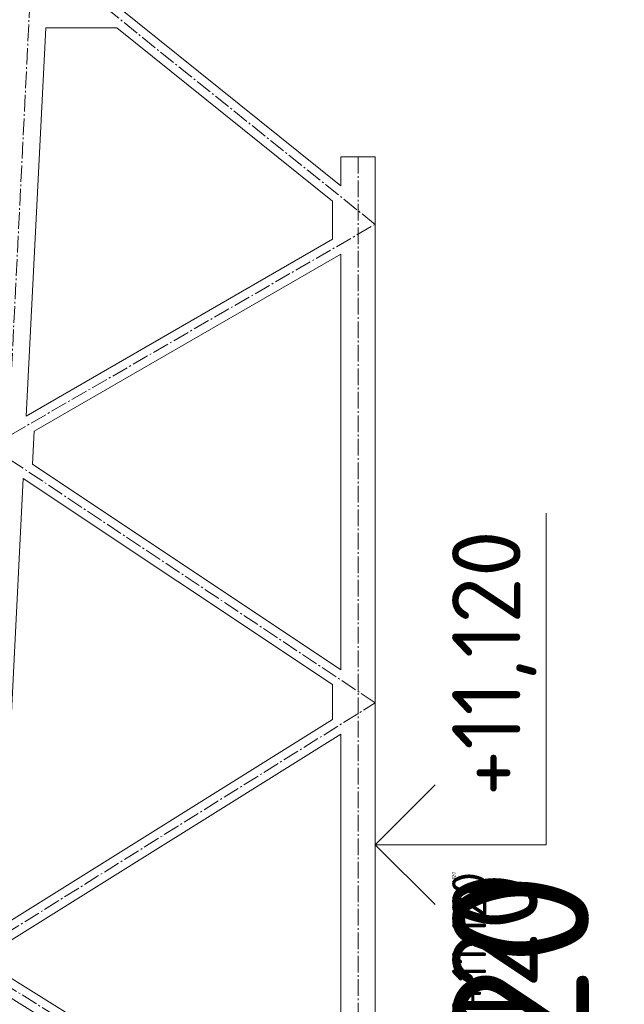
# Model space of a CAD drawing. Header units: millimetres. Extents: x -15830 to 4680139, y -28864 to 2281735.
# Tile 121 of 256: x 119794 to 123331, y 169319 to 175081. Entities that reach past the tile are written whole.
import ezdxf
from ezdxf import colors
from ezdxf.entities.mleader import LeaderData, LeaderLine
from ezdxf.enums import TextEntityAlignment as Align
from ezdxf.math import Vec2, Vec3

# ---------------------------------------------------------------- set-up
doc = ezdxf.new("R2010")
doc.units = ezdxf.units.MM
doc.linetypes.add('AM_DIN_G_W050', pattern=[13.75, 9.75, -1.5, 1, -1.5])
for name, color, linetype in [('0 @ 1', 7, 'Continuous'), ('0 @ 10', 7, 'Continuous'), ('0 @ 100', 7, 'Continuous'), ('0 @ 200', 7, 'Continuous'), ('0 @ 250 (1)', 7, 'Continuous'), ('0 @ 250 (2)', 7, 'Continuous'), ('0 @ 400', 7, 'Continuous'), ('NWT_UT_ZARIZENI', 4, 'Continuous')]:
    doc.layers.add(name, color=color, linetype=linetype)
for name, color, linetype, lineweight in [('A99_N_koty-200-vysk', 6, 'Continuous', 9), ('A99_N_txt-popis-50', 240, 'Continuous', 9), ('A99_N_txt-popis-50 @ 200', 240, 'Continuous', 9), ('A99_S_kce-pohl', 7, 'Continuous', 5)]:
    doc.layers.add(name, color=color, linetype=linetype, lineweight=lineweight)
doc.styles.add('A99_kota', font='isocpeur.ttf', dxfattribs={"height": 2})
doc.styles.add('A99_popis', font='isocpeur.ttf')

# ---------------------------------------------------------------- blocks, each defined once
blk = doc.blocks.new('*U32')
at = {"color": 0, "linetype": 'ByBlock', "lineweight": -2}
blk.add_line((-3, 0), (7, 0), dxfattribs=at)
for points in [[(-1.75, -1.75), (0, 0), (1.75, -1.75)], [(0, 0), (0, -5), (0, -5), (9.7, -5)]]:
    blk.add_lwpolyline(points, dxfattribs=at)
at = {"color": 0, "linetype": 'ByBlock', "lineweight": -2, "style": 'A99_kota'}
for tag, p in [('VYSKA', (9.2, -2.25)), ('POPIS', (9.2, -5.5))]:
    blk.add_attdef(tag, text='', height=2, dxfattribs=at).set_placement(p, align=Align.TOP_RIGHT)
blk = doc.blocks.new('*U737')
at = {"layer": 'A99_N_koty-200-vysk', "lineweight": 5}
ref = blk.add_blockref('*U32', (121874, 170253.3), dxfattribs=dict(at, xscale=200, yscale=200, zscale=200, rotation=90.00000000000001))
ref.add_attrib('VYSKA', '+11,120', dxfattribs={"layer": '0 @ 200', "color": 0, "linetype": 'ByBlock', "lineweight": -2, "height": 400, "rotation": 90, "style": 'A99_kota'}).set_placement((122324, 172093.3), align=Align.TOP_RIGHT)
ref = blk.add_blockref('*U32', (121874, 170253.3), dxfattribs=dict(at, xscale=200, yscale=200, zscale=200, rotation=90.00000000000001))
ref.add_attrib('VYSKA', '+11,120', dxfattribs={"layer": '0 @ 100', "color": 0, "linetype": 'ByBlock', "lineweight": -2, "height": 200, "rotation": 90, "style": 'A99_kota'}).set_placement((122324, 170093.3), align=Align.TOP_RIGHT)
ref = blk.add_blockref('*U32', (121874, 170253.3), dxfattribs=dict(at, xscale=200, yscale=200, zscale=200, rotation=90.00000000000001))
ref.add_attrib('VYSKA', '+11,120', dxfattribs={"layer": '0 @ 1', "color": 0, "linetype": 'ByBlock', "lineweight": -2, "height": 2, "rotation": 90, "style": 'A99_kota'}).set_placement((122324, 170093.3), align=Align.TOP_RIGHT)
ref = blk.add_blockref('*U32', (121874, 170253.3), dxfattribs=dict(at, xscale=200, yscale=200, zscale=200, rotation=90.00000000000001))
ref.add_attrib('VYSKA', '+11,120', dxfattribs={"layer": '0 @ 400', "color": 0, "linetype": 'ByBlock', "lineweight": -2, "height": 800, "rotation": 90, "style": 'A99_kota'}).set_placement((122324, 170093.3), align=Align.TOP_RIGHT)
ref = blk.add_blockref('*U32', (121874, 170253.3), dxfattribs=dict(at, xscale=200, yscale=200, zscale=200, rotation=90.00000000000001))
ref.add_attrib('VYSKA', '+11,120', dxfattribs={"layer": '0 @ 10', "color": 0, "linetype": 'ByBlock', "lineweight": -2, "height": 20, "rotation": 90, "style": 'A99_kota'}).set_placement((122324, 170093.3), align=Align.TOP_RIGHT)
ref = blk.add_blockref('*U32', (121874, 170253.3), dxfattribs=dict(at, xscale=200, yscale=200, zscale=200, rotation=90.00000000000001))
ref.add_attrib('VYSKA', '+11,120', dxfattribs={"layer": '0 @ 250 (1)', "color": 0, "linetype": 'ByBlock', "lineweight": -2, "height": 500, "rotation": 90, "style": 'A99_kota'}).set_placement((122324, 170093.3), align=Align.TOP_RIGHT)
ref = blk.add_blockref('*U32', (121874, 170253.3), dxfattribs=dict(at, xscale=200, yscale=200, zscale=200, rotation=90.00000000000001))
ref.add_attrib('VYSKA', '+11,120', dxfattribs={"layer": '0 @ 250 (2)', "color": 0, "linetype": 'ByBlock', "lineweight": -2, "height": 500, "rotation": 90, "style": 'A99_kota'}).set_placement((122324, 170093.3), align=Align.TOP_RIGHT)
blk = doc.blocks.new('*U926')
at = {"layer": 'A99_N_txt-popis-50 @ 200', "lineweight": 9}
ml = blk.add_multileader_mtext('Standard', dxfattribs=at)
ml.set_content('\\A1;{\\C256;odvodňovací systém \\Pbude součásti \\Pdodávky opláštění}', color=1, style='A99_popis')
ml.set_leader_properties(color=256, linetype='ByLayer', lineweight=-1)
ml.build(insert=Vec2(0, 0))
ml.multileader.update_dxf_attribs({"dogleg_length": 1, "arrow_head_size": 300, "scale": 200})
ctx = ml.context
ctx.base_point, ctx.scale, ctx.char_height, ctx.arrow_head_size, ctx.landing_gap_size, ctx.plane_origin, ctx.plane_x_axis, ctx.plane_y_axis = Vec3(117949, 82248.3), 200, 400, 300, 250, Vec3(122104.1, 85760.8), Vec3(0, 1), Vec3(-1, 0)
notes = []
notes.append((ctx, [(1, (1, 1, 0), (117949, 92478.3), (0, -1), 4890, [(0, [(119864.3, 93153.3)], 0, [])])]))
ctx.mtext.insert, ctx.mtext.text_direction, ctx.mtext.rotation, ctx.mtext.width, ctx.mtext.defined_height, ctx.mtext.flow_direction = Vec3(117689, 82498.3), Vec3(0, 1), 1.570796, 5020, 63.5, 5
ctx.mtext.has_bg_fill, ctx.mtext.bg_color, ctx.mtext.bg_scale_factor, ctx.mtext.bg_transparency, ctx.mtext.use_window_bg_color = 1, -1073741824, 1, 0, 1
for ctx, leaders in notes:
    for number, flags, end, landing, length, lines in leaders:
        leader = LeaderData()
        leader.index, (leader.has_last_leader_line, leader.has_dogleg_vector, leader.attachment_direction) = number, flags
        leader.last_leader_point, leader.dogleg_vector, leader.dogleg_length = Vec3(end), Vec3(landing), length
        for number, points, colour, breaks in lines:
            line = LeaderLine()
            line.index, line.vertices, line.color, line.breaks = number, Vec3.list(points), colors.encode_raw_color(colour), breaks
            leader.lines.append(line)
        ctx.leaders.append(leader)

msp = doc.modelspace()

# ---------------------------------------------------------------- linework, layer by layer
at = {"layer": 'A99_S_kce-pohl', "lineweight": 5}
for p, q in [((121673.95, 174277.906), (121873.95, 174277.906)), ((121673.95, 174108.119), (121673.95, 174277.906))]:
    msp.add_line(p, q, dxfattribs=at)
at = {"layer": 'A99_S_kce-pohl', "color": 253, "linetype": 'AM_DIN_G_W050', "lineweight": 0, "ltscale": 10}
for points in [[(119423.826, 166578.258), (119873.826, 175578.258)], [(121873.95, 173883.252), (119869.611, 175493.969)], [(121773.95, 174277.906), (121773.95, 174277.906), (121773.95, 166583.252)], [(119473.95, 169583.252), (121873.95, 171083.252), (119623.95, 172583.252), (121873.95, 173883.252)], [(121873.95, 168083.252), (119473.95, 169583.252)]]:
    msp.add_lwpolyline(points, dxfattribs=at)
at = {"layer": 'A99_S_kce-pohl', "lineweight": 5}
for points in [[(121673.95, 174108.119), (120363.95, 175160.855)], [(119833.13, 172761.857), (119946.7, 175033.252)], [(120363.097, 175033.252), (119946.7, 175033.252)], [(121623.95, 174020.011), (120363.097, 175033.252)], [(121873.95, 166583.252), (121873.95, 174277.906)], [(121623.95, 173796.553), (121623.95, 174020.011)], [(119833.13, 172761.857), (121623.95, 173796.553)], [(119878.736, 172672.716), (121673.95, 173709.951)], [(121673.95, 171276.678), (121673.95, 173709.951)], [(119878.736, 172672.716), (119869.096, 172479.914)], [(121673.95, 171276.678), (119869.096, 172479.914)], [(119683.703, 169773.31), (119814.833, 172395.905)], [(121623.95, 171189.826), (119814.833, 172395.905)], [(121623.95, 170985.964), (121623.95, 171189.826)], [(119683.703, 169773.31), (121623.95, 170985.964)], [(119729.294, 169683.879), (121673.95, 170899.29)], [(121673.95, 168267.214), (121673.95, 170899.29)], [(121673.95, 168267.214), (119719.536, 169488.723)], [(121623.95, 168180.54), (119665.273, 169404.713)]]:
    msp.add_lwpolyline(points, dxfattribs=at)

# ---------------------------------------------------------------- block references
at = {"layer": 'NWT_UT_ZARIZENI'}
msp.add_blockref('*U737', (0, 0), dxfattribs=at)

# ---------------------------------------------------------------- next in the draw order: block references
at = {"layer": 'A99_N_txt-popis-50'}
msp.add_blockref('*U926', (0, 0), dxfattribs=at)

doc.saveas('drawing.dxf')
